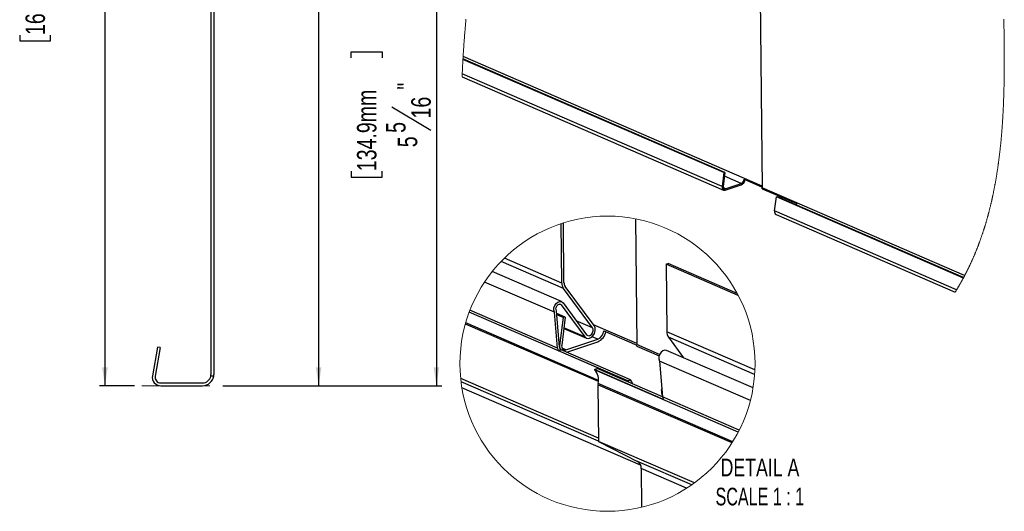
# Paper-space layout 'Sheet3' of a CAD drawing. Header units: inches. Extents: x 0.5 to 19.2, y -4 to 10.7.
# Tile 7 of 14: x 5.2 to 12.1, y 1.5 to 5. Entities that reach past the tile are written whole.
import ezdxf

# ---------------------------------------------------------------- set-up
doc = ezdxf.new("R2010")
doc.units = ezdxf.units.IN
doc.header["$MEASUREMENT"] = 0
doc.layers.add('FORMAT', color=7, linetype='Continuous')
doc.styles.add('SLDTEXTSTYLE3', font='TXT', dxfattribs={"width": 0.75})
doc.styles.add('SLDTEXTSTYLE4', font='TXT', dxfattribs={"width": 0.681818})
doc.dimstyles.new('SLDDIMSTYLE3', dxfattribs={"dimtxt": 0.137795, "dimasz": 0.13, "dimexe": 0, "dimexo": 0.0625, "dimgap": 0.034449, "dimtad": 1, "dimdec": 6, "dimrnd": 1e-09, "dimzin": 12, "dimdsep": 46, "dimlunit": 5, "dimtxsty": 'SLDTEXTSTYLE3', "dimsah": 1, "dimcen": 0.09, "dimadec": 0, "dimazin": 3, "dimtfac": 1, "dimtofl": 0, "dimtmove": 0, "dimatfit": 3, "dimfxl": 1, "dimfrac": 2, "dimtolj": 1, "dimtzin": 12, "dimarcsym": 0})

# ---------------------------------------------------------------- blocks, each defined once
blk = doc.blocks.new('_D_7')
at = {"layer": 'FORMAT'}
for p, q in [((5.9716, 8.7502), (5.7228, 8.7502)), ((5.7621, 8.7502), (5.7621, 2.3752)), ((5.1591, 5.6578), (5.1591, 5.6998)), ((5.1591, 5.6998), (5.3778, 5.6998)), ((5.3778, 5.6998), (5.3778, 5.6578)), ((5.4462, 5.3617), (5.7218, 5.1963)), ((5.1591, 4.8552), (5.1591, 4.8132)), ((5.1591, 4.8132), (5.3778, 4.8132)), ((5.3778, 4.8132), (5.3778, 4.8552)), ((5.9716, 2.3752), (5.7228, 2.3752))]:
    blk.add_line(p, q, dxfattribs=at)
for points in [[(5.7621, 8.7502), (5.7421, 8.6202), (5.7821, 8.6202)], [(5.7621, 2.3752), (5.7821, 2.5052), (5.7421, 2.5052)]]:
    blk.add_solid(points, dxfattribs=at)
at = {"layer": 'FORMAT', "char_height": 0.1378, "attachment_point": 1, "rotation": 90, "style": 'SLDTEXTSTYLE3'}
for s, insert in [('161.9mm', (5.2002, 4.8552)), ('"', (5.4869, 5.3808)), ('8', (5.5845, 5.279)), ('3', (5.4063, 5.1772)), ('6', (5.489, 5.0754))]:
    blk.add_mtext(s, dxfattribs=dict(at, insert=insert))
blk = doc.blocks.new('_D_8')
at = {"layer": 'FORMAT'}
for p, q in [((6.5975, 6.8752), (7.3136, 6.8752)), ((7.2742, 6.8752), (7.2742, 2.3752)), ((6.6711, 5.9044), (6.6711, 5.9463)), ((6.6711, 5.9463), (6.8898, 5.9463)), ((6.8898, 5.9463), (6.8898, 5.9044)), ((6.9582, 5.6082), (7.2338, 5.4428)), ((6.6711, 5.1017), (6.6711, 5.0597)), ((6.8898, 5.0597), (6.8898, 5.1017)), ((6.6711, 5.0597), (6.8898, 5.0597)), ((6.5975, 2.3752), (7.3136, 2.3752))]:
    blk.add_line(p, q, dxfattribs=at)
for points in [[(7.2742, 6.8752), (7.2542, 6.7452), (7.2942, 6.7452)], [(7.2742, 2.3752), (7.2942, 2.5052), (7.2542, 2.5052)]]:
    blk.add_solid(points, dxfattribs=at)
at = {"layer": 'FORMAT', "char_height": 0.1378, "attachment_point": 1, "rotation": 90, "style": 'SLDTEXTSTYLE3'}
for s, insert in [('114.3mm', (6.7122, 5.1017)), ('"', (6.9989, 5.6273)), ('2', (7.0966, 5.5255)), ('1', (6.9184, 5.4237)), ('4', (7.001, 5.3219))]:
    blk.add_mtext(s, dxfattribs=dict(at, insert=insert))
blk = doc.blocks.new('_D_9')
at = {"layer": 'FORMAT'}
for p, q in [((6.5975, 7.6877), (8.1468, 7.6877)), ((8.1075, 7.6877), (8.1075, 2.3752)), ((7.5044, 4.6949), (7.5044, 4.7369)), ((7.5044, 4.7369), (7.7231, 4.7369)), ((7.7231, 4.7369), (7.7231, 4.6949)), ((7.7915, 4.3479), (8.0671, 4.1825)), ((7.5044, 3.8923), (7.5044, 3.8503)), ((7.5044, 3.8503), (7.7231, 3.8503)), ((7.7231, 3.8503), (7.7231, 3.8923)), ((6.5975, 2.3752), (8.1468, 2.3752))]:
    blk.add_line(p, q, dxfattribs=at)
for points in [[(8.1075, 7.6877), (8.0875, 7.5577), (8.1275, 7.5577)], [(8.1075, 2.3752), (8.1275, 2.5052), (8.0875, 2.5052)]]:
    blk.add_solid(points, dxfattribs=at)
at = {"layer": 'FORMAT', "char_height": 0.1378, "attachment_point": 1, "rotation": 90, "style": 'SLDTEXTSTYLE3'}
for s, insert in [('134.9mm', (7.5455, 3.8923)), ('"', (7.8322, 4.4688)), ('16', (7.9298, 4.2652)), ('5', (7.7517, 4.1634)), ('5', (7.8343, 4.0616))]:
    blk.add_mtext(s, dxfattribs=dict(at, insert=insert))
blk = doc.blocks.new('SW_NOTE_6')
at = {"layer": 'FORMAT', "color": 0, "char_height": 0.125, "attachment_point": 2}
for s, insert, style in [('DETAIL A', (0.3359, 0.1611), 'SLDTEXTSTYLE3'), ('SCALE 1 : 1', (0.3351, -0.0449), 'SLDTEXTSTYLE4')]:
    blk.add_mtext(s, dxfattribs=dict(at, insert=insert, style=style))

psp = doc.layouts.new('Sheet3')

# ---------------------------------------------------------------- linework, layer by layer
at = {"color": 7, "linetype": 'Continuous', "lineweight": 25}
for p, q in [((6.5126601, 6.84406), (6.5126601, 2.4542961)), ((6.5326601, 6.84406), (6.5326601, 2.4542961)), ((10.3924123, 5.8046195), (10.4135803, 3.7740022)), ((10.1418285, 3.8822893), (8.2953888, 4.6824051)), ((10.1493187, 3.8831831), (8.2956208, 4.6864441)), ((8.2895566, 4.5605534), (10.1396082, 3.7588725)), ((10.1291765, 3.7834571), (8.2903428, 4.580277)), ((10.1418285, 3.8822893), (10.1291765, 3.7834571)), ((10.1493187, 3.8831831), (10.1366667, 3.7843508)), ((10.1493187, 3.8831831), (10.1418285, 3.8822893)), ((10.2860287, 3.8348403), (10.413522, 3.7795936)), ((10.1516009, 3.7678983), (10.2642958, 3.8056014)), ((10.1516973, 3.7586469), (10.2643923, 3.7963498)), ((10.4131904, 3.7684268), (10.6573802, 3.6626122)), ((11.8452757, 3.153607), (10.4135803, 3.7740022)), ((10.500528, 3.611229), (10.51318, 3.7100615)), ((10.51318, 3.7100615), (10.5206702, 3.7109553)), ((11.8362674, 3.1367294), (10.51318, 3.7100615)), ((11.8380763, 3.1400851), (10.5206702, 3.7109553)), ((9.5172479, 3.5553552), (9.5265188, 2.6660049)), ((11.7882568, 3.0532189), (10.500528, 3.611229)), ((10.5109597, 3.5866444), (11.7784777, 3.037392)), ((8.9951478, 3.1007326), (8.9907583, 3.5218135)), ((9.0103252, 3.1058103), (9.0059376, 3.5267001)), ((9.7328666, 3.2344059), (9.7480439, 3.2394836)), ((10.2439831, 3.0129243), (9.7328666, 3.2344059)), ((9.7328666, 3.2344059), (9.7378508, 2.7562765)), ((10.2359365, 3.0280656), (9.7480439, 3.2394836)), ((8.9932624, 2.9695958), (8.5026608, 3.1821876)), ((8.9429694, 2.894138), (8.4487574, 3.1082944)), ((9.2240585, 2.7997994), (9.0189326, 3.0770348)), ((9.2118118, 2.7849242), (9.006686, 3.0621596)), ((8.9912281, 2.946455), (9.1585821, 2.7202696)), ((9.0034747, 2.9613303), (9.1708288, 2.7351448)), ((9.4614795, 2.4087992), (8.3399379, 2.8947957)), ((8.9644085, 2.6399545), (8.3450816, 2.9083268)), ((8.9644085, 2.6399545), (8.9429694, 2.894138)), ((8.9795111, 2.6466283), (8.9577053, 2.9051593)), ((9.0195656, 2.8597982), (8.9593297, 2.8859002)), ((9.0045854, 2.8580107), (8.9600545, 2.8773072)), ((9.0045854, 2.8580107), (8.9792814, 2.660346)), ((9.0195656, 2.8597982), (8.9942617, 2.6621335)), ((9.0195656, 2.8597982), (9.0045854, 2.8580107)), ((9.0094254, 2.7805865), (9.1700626, 2.7109777)), ((9.2929857, 2.7631123), (9.5264396, 2.66195)), ((10.3611229, 2.4861947), (9.7378508, 2.7562765)), ((10.3592113, 2.4534498), (9.749389, 2.7177035)), ((9.749389, 2.7177035), (9.856533, 2.5728943)), ((6.1340632, 2.6487141), (6.098129, 2.4449206)), ((6.1537594, 2.645241), (6.1340632, 2.6487141)), ((9.0241302, 2.6292286), (9.24952, 2.7046344)), ((9.0296266, 2.6124997), (9.2497129, 2.6861312)), ((9.525739, 2.6548541), (9.6833538, 2.5865551)), ((6.1537594, 2.645241), (6.1178251, 2.4414477)), ((8.9713043, 2.6222353), (8.991538, 2.6290046)), ((9.4596839, 2.4106063), (8.9713043, 2.6222353)), ((9.4799176, 2.4173756), (8.991538, 2.6290046)), ((10.3480133, 2.3599216), (9.7359654, 2.6251397)), ((10.329214, 2.2708168), (9.6856724, 2.549682)), ((9.6856724, 2.549682), (9.7071115, 2.2954984)), ((6.531785, 2.4425663), (6.5114834, 2.4425663)), ((9.2256278, 2.4894082), (9.2458615, 2.4961775)), ((9.7140073, 2.2777792), (9.2256278, 2.4894082)), ((10.2434371, 2.047333), (9.2274234, 2.4876011)), ((9.7070409, 2.2963351), (9.2458615, 2.4961775)), ((6.1565971, 2.3952411), (6.4536049, 2.3952411)), ((6.1565971, 2.3752411), (6.4536049, 2.3752411)), ((9.2549227, 2.0042068), (8.2795351, 2.4268705)), ((10.1994541, 1.9711427), (9.2509829, 2.3821427)), ((9.2509829, 2.3821427), (9.2551596, 1.9814827)), ((10.2041364, 1.9785866), (9.2517819, 2.3912694)), ((9.4596839, 2.4106063), (9.4799176, 2.4173756)), ((9.7004143, 2.3404588), (9.7021655, 2.3541387)), ((10.2500577, 2.0602241), (9.7071115, 2.2954984)), ((9.9336099, 1.6874905), (9.2551596, 1.9814827)), ((9.2551596, 1.9814827), (9.5308783, 1.8396229)), ((9.9140738, 1.6735732), (9.5308783, 1.8396229)), ((9.877793, 1.6494572), (9.5569806, 1.7884745)), ((9.5569806, 1.7884745), (9.5598299, 1.5151457))]:
    psp.add_line(p, q, dxfattribs=at)
at = {"color": 8, "linetype": 'Continuous', "lineweight": 25}
for p, q in [((10.4134619, 3.785364), (8.2965765, 4.7026717)), ((10.2642958, 3.8056014), (10.1459519, 3.8568831)), ((10.1516009, 3.7678983), (10.137993, 3.7737951)), ((8.9951478, 3.1007326), (8.5884095, 3.2769841)), ((9.006686, 3.0621596), (8.5651378, 3.2534952)), ((8.9912281, 2.946455), (8.9777689, 2.9522873)), ((9.253521, 2.4036642), (8.3127996, 2.811306)), ((9.2541309, 2.4128729), (8.3151927, 2.819742)), ((9.2118118, 2.7849242), (9.0972742, 2.8345566)), ((9.5264413, 2.6734379), (9.2189728, 2.8066729)), ((9.1585821, 2.7202696), (9.009949, 2.7846766)), ((9.24952, 2.7046344), (9.209874, 2.7218142)), ((8.9792814, 2.660346), (8.9783189, 2.6607631)), ((9.6870402, 2.5964463), (9.5265188, 2.6660049)), ((9.0241302, 2.6292286), (8.9969143, 2.641022)), ((9.2551571, 1.9817222), (8.2821545, 2.4033524)), ((9.5528758, 1.8128746), (8.2882636, 2.3608677)), ((9.7034295, 2.3391522), (9.7004143, 2.3404588))]:
    psp.add_line(p, q, dxfattribs=at)
at = {"color": 7, "linetype": 'Continuous', "lineweight": 18, "flags": 128}
for points in [[(8.3170443, 4.9669092), (8.3163925, 4.9598907), (8.3157462, 4.9528741), (8.3151055, 4.9458595), (8.3144703, 4.9388468), (8.313841, 4.931836), (8.3132171, 4.924827), (8.312599, 4.91782), (8.3119867, 4.9108148), (8.3113802, 4.9038116), (8.3107795, 4.8968099), (8.3101257, 4.8891105), (8.3094789, 4.8814129), (8.3088394, 4.8737177), (8.3082072, 4.8660244), (8.3075822, 4.8583333), (8.3070206, 4.8513431), (8.3064651, 4.8443546), (8.3059158, 4.8373678), (8.3053727, 4.8303826), (8.3048359, 4.823399), (8.3043054, 4.816417), (8.3037814, 4.8094366), (8.3033066, 4.8030394), (8.3028372, 4.7966433), (8.3023733, 4.7902486), (8.3019148, 4.7838552), (8.3014617, 4.7774629), (8.3010144, 4.771072), (8.3005725, 4.7646822), (8.3001362, 4.7582938), (8.2997056, 4.7519064), (8.2992807, 4.7455203), (8.2988614, 4.7391354), (8.2984479, 4.7327517), (8.2980632, 4.7267337), (8.2976838, 4.7207166), (8.2973095, 4.7147007), (8.2969403, 4.7086857), (8.2965765, 4.7026717), (8.2962537, 4.6972618), (8.2959351, 4.6918525), (8.2956208, 4.6864441), (8.2953888, 4.6824051), (8.2950255, 4.6759925), (8.2946682, 4.6695809), (8.2943172, 4.6631703), (8.2939723, 4.6567606), (8.2936336, 4.6503521), (8.2933072, 4.6440588), (8.2929867, 4.6377664), (8.2926723, 4.631475), (8.292364, 4.6251845), (8.2920558, 4.6187664), (8.291754, 4.6123494), (8.2914587, 4.6059333), (8.29117, 4.5995178), (8.2908876, 4.5931034), (8.2906119, 4.5866898), (8.2903428, 4.580277), (8.2900738, 4.5737016), (8.2898117, 4.567127), (8.2895566, 4.5605534)], [(11.7784777, 3.037392), (11.7804479, 3.0405515), (11.7824108, 3.0437136), (11.7843666, 3.0468789), (11.7863152, 3.0500474), (11.7882568, 3.0532189), (11.7900233, 3.0561173), (11.7917839, 3.0590183), (11.7935386, 3.061922), (11.7952874, 3.064828), (11.7970304, 3.0677367), (11.7987364, 3.0705961), (11.8004367, 3.0734575), (11.8021314, 3.0763216), (11.8038205, 3.0791883), (11.8055383, 3.0821157), (11.80725, 3.0850458), (11.808956, 3.0879785), (11.8106562, 3.0909136), (11.8123504, 3.0938513), (11.814039, 3.0967913), (11.8157215, 3.099734), (11.8173983, 3.1026793), (11.8190694, 3.105627), (11.8207347, 3.1085773), (11.8223942, 3.11153), (11.8240478, 3.1144853), (11.8256958, 3.1174429), (11.827338, 3.1204032), (11.8291377, 3.1236624), (11.8309304, 3.1269248), (11.8327163, 3.1301899), (11.8344954, 3.1334581), (11.8362674, 3.1367294), (11.8371727, 3.1384069), (11.8380763, 3.1400851), (11.8395255, 3.1427854), (11.84097, 3.1454876), (11.8424099, 3.1481921), (11.8438451, 3.1508987), (11.8452757, 3.153607), (11.8468897, 3.1566758), (11.8484979, 3.1597473), (11.8501001, 3.1628214), (11.8516964, 3.1658978), (11.8532867, 3.1689772), (11.8548712, 3.1720589), (11.8563598, 3.174967), (11.8578431, 3.1778774), (11.8593214, 3.1807899), (11.8607943, 3.183705), (11.862262, 3.1866221), (11.8637245, 3.1895417), (11.8651819, 3.1924635), (11.8666342, 3.1953874), (11.8680812, 3.198314), (11.8695232, 3.2012426), (11.8709343, 3.204121), (11.8723405, 3.2070018), (11.8737418, 3.2098847), (11.8751381, 3.2127699), (11.8765548, 3.2157096), (11.8779664, 3.2186517), (11.8793728, 3.2215962), (11.8807742, 3.2245427), (11.8821706, 3.2274915), (11.8835371, 3.2303899), (11.8848986, 3.2332906), (11.8862554, 3.2361934), (11.8876072, 3.2390983), (11.8892102, 3.2425593), (11.8908062, 3.2460235), (11.8923956, 3.2494907), (11.893978, 3.2529608), (11.8955536, 3.2564341), (11.8971225, 3.2599103), (11.8986136, 3.2632317), (11.9000986, 3.2665554), (11.9015774, 3.2698824), (11.9030501, 3.2732117), (11.9045166, 3.2765439), (11.9059771, 3.2798791), (11.9074313, 3.2832166), (11.9088795, 3.2865573), (11.9103901, 3.2900597), (11.911894, 3.2935653), (11.9133912, 3.2970738), (11.9148817, 3.3005852), (11.9163657, 3.3040999), (11.917843, 3.3076175), (11.9193136, 3.3111381), (11.9207778, 3.3146615), (11.9222353, 3.318188), (11.9236863, 3.3217176), (11.9251307, 3.3252502), (11.9265686, 3.3287854), (11.9279182, 3.3321217), (11.9292621, 3.3354604), (11.9306002, 3.338802), (11.9319327, 3.342146), (11.9332593, 3.3454926), (11.9345964, 3.3488835), (11.9359277, 3.352277), (11.9372531, 3.3556732), (11.9385728, 3.3590723), (11.9398865, 3.3624737), (11.9411944, 3.3658781), (11.9424965, 3.3692849), (11.9437928, 3.3726945), (11.9451446, 3.3762693), (11.9464901, 3.3798471), (11.9478291, 3.3834278), (11.949162, 3.3870114), (11.9504885, 3.3905979), (11.9518086, 3.3941874), (11.9531226, 3.3977795), (11.9544302, 3.4013749), (11.9557316, 3.4049728), (11.9570268, 3.4085738), (11.9583157, 3.4121776), (11.9595984, 3.4157844), (11.9608021, 3.4191876), (11.9620003, 3.4225935), (11.9631932, 3.426002), (11.9643804, 3.4294128), (11.9655622, 3.4328263), (11.9668098, 3.4364495), (11.9680511, 3.4400756), (11.9692864, 3.4437044), (11.9705156, 3.4473361), (11.9717386, 3.4509708), (11.9729556, 3.4546081), (11.9740976, 3.4580403), (11.9752341, 3.4614749), (11.9763653, 3.4649122), (11.9774911, 3.4683518), (11.9786116, 3.471794), (11.9797268, 3.4752389), (11.9808367, 3.4786861), (11.9819413, 3.4821359), (11.9830406, 3.4855881), (11.9841346, 3.4890427), (11.9852039, 3.4924383), (11.9862683, 3.4958362), (11.9873275, 3.4992365), (11.9883817, 3.5026391), (11.9896127, 3.5066363), (11.9908369, 3.510637), (11.992054, 3.514641), (11.9932645, 3.5186485), (11.9944678, 3.5226589), (11.9956645, 3.5266728), (11.9967865, 3.5304603), (11.9979023, 3.5342504), (11.9990123, 3.5380437), (12.0001161, 3.5418397), (12.0012139, 3.5456389), (12.0023056, 3.5494408), (12.0033915, 3.5532456), (12.0044714, 3.5570533), (12.0055453, 3.5608636), (12.0066132, 3.5646772), (12.0076563, 3.5684251), (12.0086936, 3.5721762), (12.0097254, 3.5759296), (12.0107513, 3.579686), (12.0117903, 3.5835134), (12.0128233, 3.5873437), (12.0138504, 3.5911769), (12.0148717, 3.5950131), (12.0158872, 3.5988519), (12.016879, 3.6026247), (12.017865, 3.6064005), (12.0188456, 3.6101791), (12.0198206, 3.6139602), (12.0208099, 3.6178213), (12.0217933, 3.6216853), (12.0227711, 3.625552), (12.0237431, 3.6294216), (12.0247094, 3.6332941), (12.0256699, 3.6371693), (12.0266249, 3.6410474), (12.027572, 3.6449197), (12.0285136, 3.6487949), (12.0294496, 3.6526727), (12.0303799, 3.6565534), (12.0313047, 3.6604368), (12.0322075, 3.6642536), (12.033105, 3.6680728), (12.0339971, 3.6718949), (12.034884, 3.6757196), (12.0357835, 3.6796253), (12.0366774, 3.6835336), (12.0375658, 3.6874446), (12.0384487, 3.6913582), (12.0393262, 3.6952747), (12.0401981, 3.6991942), (12.0410648, 3.703116), (12.0419258, 3.7070408), (12.0427815, 3.7109682), (12.0436319, 3.7148985), (12.0444768, 3.7188312), (12.0453163, 3.7227668), (12.0461505, 3.7267053), (12.0469793, 3.7306462), (12.047885, 3.7349846), (12.048784, 3.7393259), (12.0496768, 3.7436707), (12.0505632, 3.7480187), (12.0514432, 3.75237), (12.052236, 3.7563199), (12.0530235, 3.7602723), (12.0538059, 3.7642275), (12.054583, 3.7681854), (12.0553551, 3.772146), (12.0561084, 3.7760382), (12.0568566, 3.779933), (12.0575999, 3.7838305), (12.0583384, 3.7877306), (12.059211, 3.7923766), (12.0600767, 3.7970265), (12.0609355, 3.8016796), (12.0617874, 3.8063365), (12.0626324, 3.8109969), (12.0634706, 3.8156612), (12.0643019, 3.8203286), (12.0651266, 3.8249999), (12.0659444, 3.8296744), (12.0667555, 3.8343527), (12.0675598, 3.8390346), (12.0683574, 3.8437196), (12.0691033, 3.8481404), (12.0698434, 3.8525644), (12.0705774, 3.8569914), (12.0713056, 3.8614215), (12.072028, 3.8658546), (12.0727878, 3.8705599), (12.0735409, 3.8752687), (12.0742876, 3.8799811), (12.0750278, 3.8846967), (12.0757616, 3.8894161), (12.0764889, 3.8941387), (12.0771687, 3.8985943), (12.0778428, 3.9030535), (12.0785113, 3.9075154), (12.0791741, 3.9119807), (12.0798313, 3.9164488), (12.0804827, 3.92092), (12.0811287, 3.9253941), (12.081769, 3.9298712), (12.0824039, 3.9343516), (12.0830331, 3.9388348), (12.0836457, 3.9432409), (12.0842531, 3.94765), (12.0848553, 3.9520619), (12.0854521, 3.9564768), (12.0860617, 3.9610306), (12.0866659, 3.9655877), (12.0872644, 3.9701476), (12.0878575, 3.9747105), (12.088445, 3.9792767), (12.0890272, 3.9838457), (12.0896038, 3.9884178), (12.090175, 3.9929929), (12.0907676, 3.9977891), (12.0913543, 4.0025888), (12.0919351, 4.0073916), (12.09251, 4.0121978), (12.0930791, 4.0170072), (12.0936423, 4.0218199), (12.0941997, 4.0266359), (12.0947513, 4.0314551), (12.0952972, 4.0362777), (12.0958374, 4.0411034), (12.096372, 4.0459325), (12.0969007, 4.0507647), (12.0973941, 4.0553238), (12.0978825, 4.0598858), (12.0983658, 4.0644506), (12.0988442, 4.0690183), (12.0993176, 4.0735888), (12.0998144, 4.0784395), (12.1003055, 4.0832934), (12.1007913, 4.0881505), (12.1012715, 4.0930106), (12.1017462, 4.0978741), (12.1022156, 4.1027407), (12.1026531, 4.107332), (12.1030859, 4.1119263), (12.1035138, 4.1165234), (12.1039371, 4.1211231), (12.1043556, 4.1257257), (12.1048171, 4.1308659), (12.1052728, 4.1360094), (12.1057226, 4.1411565), (12.1061667, 4.1463071), (12.1066051, 4.151461), (12.1070376, 4.1566184), (12.1074646, 4.1617792), (12.1078858, 4.1669434), (12.1082807, 4.1718541), (12.1086707, 4.1767679), (12.1090556, 4.1816847), (12.1094354, 4.1866048), (12.1098103, 4.1915277), (12.1101802, 4.1964537), (12.1105243, 4.2011011), (12.1108641, 4.2057511), (12.1111995, 4.2104039), (12.1115305, 4.2150592), (12.1118573, 4.2197174), (12.1122168, 4.2249194), (12.112571, 4.2301246), (12.1129199, 4.2353332), (12.1132635, 4.240545), (12.1136019, 4.2457603), (12.113935, 4.2509788), (12.1142629, 4.2562005), (12.1145856, 4.2614256), (12.1149031, 4.2666539), (12.1152155, 4.2718854), (12.1155228, 4.2771204), (12.115825, 4.2823585), (12.1161223, 4.2875999), (12.1164145, 4.2928445), (12.1167017, 4.2980923), (12.1169838, 4.3033433), (12.1172742, 4.3088478), (12.1175592, 4.3143558), (12.1178388, 4.3198673), (12.1181132, 4.3253825), (12.1183822, 4.3309009), (12.1186459, 4.336423), (12.1189016, 4.3418908), (12.1191524, 4.3473622), (12.1193981, 4.3528369), (12.1196388, 4.3583148), (12.1198745, 4.3637963), (12.1201052, 4.369281), (12.1203309, 4.374769), (12.1205735, 4.3808099), (12.1208103, 4.3868547), (12.1210412, 4.3929034), (12.1212663, 4.3989563), (12.1214856, 4.4050131), (12.1216991, 4.411074), (12.1219069, 4.4171388), (12.1221092, 4.4232075), (12.1223057, 4.4292803), (12.1224968, 4.4353569), (12.122679, 4.441329), (12.1228559, 4.4473047), (12.1230276, 4.4532842), (12.1231939, 4.4592675), (12.1233581, 4.4653634), (12.1235169, 4.4714633), (12.1236704, 4.4775669), (12.1238186, 4.4836745), (12.1239616, 4.4897859), (12.1240971, 4.4957918), (12.1242275, 4.5018016), (12.1243532, 4.5078148), (12.1244737, 4.5138319), (12.1245919, 4.5199754), (12.1247052, 4.5261227), (12.1248133, 4.5322739), (12.1249167, 4.5384288), (12.1250151, 4.5445874), (12.1251086, 4.5507498), (12.1251974, 4.5569161), (12.1252813, 4.5630725), (12.1253605, 4.5692325), (12.125435, 4.5753964), (12.1255048, 4.5815638), (12.1255702, 4.5877349), (12.1256299, 4.5937995), (12.1256853, 4.5998675), (12.1257365, 4.605939), (12.1257835, 4.612014), (12.1258338, 4.6192507), (12.1258782, 4.6264923), (12.1259168, 4.6337387), (12.1259495, 4.6409901), (12.1259766, 4.6482464), (12.125998, 4.6555075), (12.1260139, 4.6627733), (12.1260241, 4.670044), (12.126029, 4.6773195), (12.1260284, 4.6845998), (12.1260225, 4.6918848), (12.1260114, 4.6991746), (12.1259961, 4.706052), (12.1259763, 4.7129339), (12.125952, 4.7198196), (12.1259232, 4.7267097), (12.1258899, 4.7336038), (12.1258519, 4.7405877), (12.1258096, 4.7475757), (12.1257626, 4.7545679), (12.1257116, 4.7615643), (12.1256563, 4.7685648), (12.1255967, 4.7755695), (12.1255331, 4.7825783), (12.1254655, 4.7895912), (12.1253902, 4.7969425), (12.1253108, 4.8042982), (12.1252269, 4.8116584), (12.1251389, 4.8190231), (12.1250468, 4.8263921), (12.1249505, 4.8337656), (12.1248502, 4.8411434), (12.1247459, 4.8485256), (12.124638, 4.8559123), (12.1245261, 4.8633031), (12.1244104, 4.8706984), (12.124291, 4.878098), (12.1241458, 4.8868242), (12.1239955, 4.8955565), (12.1238404, 4.9042947), (12.1236807, 4.9130389), (12.1235132, 4.9219477), (12.1233412, 4.9308628), (12.1231646, 4.9397838), (12.1229835, 4.9487107), (12.1227981, 4.9576436), (12.1226118, 4.9664227)]]:
    psp.add_lwpolyline(points, dxfattribs=at)
at = {"color": 7, "linetype": 'Continuous', "lineweight": 25, "flags": 128}
for points in [[(10.1291765, 3.7834571), (10.1289179, 3.7773828), (10.1297257, 3.7717224), (10.1315615, 3.766744), (10.1343384, 3.7626837), (10.1379246, 3.759734), (10.1421502, 3.7580347), (10.1468148, 3.7576666), (10.1516973, 3.7586469)], [(10.1366667, 3.7843508), (10.1364952, 3.7803228), (10.1370308, 3.7765691), (10.1382482, 3.773268), (10.1400896, 3.7705755), (10.1424678, 3.7686193), (10.1452699, 3.7674926), (10.1483632, 3.7672482), (10.1516009, 3.7678983)], [(8.9429694, 2.894138), (8.9386036, 2.9084643), (8.9392926, 2.9252641), (8.9449388, 2.9421619), (8.9547441, 2.9567685), (8.9673218, 2.9670186), (8.9808937, 2.9714629), (8.9935408, 2.969473), (9.0034747, 2.9613303)], [(8.9577053, 2.9051593), (8.954115, 2.9130418), (8.9536411, 2.9229132), (8.9563566, 2.9332533), (8.9618433, 2.9424701), (8.9692562, 2.949144), (8.977454, 2.9522476), (8.9851742, 2.9513027), (8.9912281, 2.946455)], [(9.1585821, 2.7202696), (9.1702475, 2.7108984), (9.185121, 2.7090078), (9.2009383, 2.7148855), (9.2152914, 2.7276367), (9.225995, 2.7453202), (9.2314198, 2.7652439), (9.2307397, 2.7843744), (9.2240585, 2.7997994)], [(9.1708288, 2.7351448), (9.1781304, 2.7292792), (9.18744, 2.7280958), (9.1973404, 2.7317748), (9.2063243, 2.7397561), (9.2130239, 2.7508245), (9.2164194, 2.7632952), (9.2159937, 2.7752694), (9.2118118, 2.7849242)], [(8.9942617, 2.6621335), (8.9939187, 2.6540775), (8.9949901, 2.6465702), (8.9974248, 2.6399676), (9.0011076, 2.6345826), (9.0058639, 2.6306705), (9.0114681, 2.6284169), (9.0176546, 2.6279286), (9.0241302, 2.6292286)], [(9.7359654, 2.6251397), (9.7235967, 2.6270068), (9.7100248, 2.6225625), (9.697447, 2.6123124), (9.6876418, 2.5977058), (9.6819956, 2.580808), (9.6813066, 2.5640082), (9.6856724, 2.549682)], [(9.4614795, 2.4087992), (9.4691481, 2.4006744), (9.4706034, 2.3987904)]]:
    psp.add_lwpolyline(points, dxfattribs=at)
at = {"color": 7, "linetype": 'Continuous', "lineweight": 18}
psp.add_circle((9.3182167, 2.5306647), 1.0438535, dxfattribs=at)
at = {"color": 7, "linetype": 'Continuous', "lineweight": 25}
for centre, radius, start, end in [((10.2498229, 3.8390553), 0.0364503, 293.3944568, 353.35963189), ((10.2451043, 3.8409209), 0.0485655, 293.40038922, 349.2902765), ((10.3778994, 3.7736961), 0.0356823, 351.50794659, 0.49142819), ((10.6168407, 3.6687489), 0.0410013, 337.25446171, 351.39209164), ((10.521974, 3.6058234), 0.0221167, 165.85296567, 240.13162294), ((9.0609861, 3.0994143), 0.0658515, 178.85293222, 214.45358703), ((9.0594405, 3.1048269), 0.0491252, 178.85290958, 214.45360435), ((9.2205721, 2.7715436), 0.0729028, 293.39544737, 353.35887055), ((9.2111359, 2.7752743), 0.0971322, 293.40075489, 349.28992524), ((9.8036888, 2.7549581), 0.0658512, 178.85281083, 214.45366217), ((9.0342996, 2.6511596), 0.0557798, 170.52074677, 206.1664861), ((9.455151, 2.6653931), 0.0713705, 351.50832171, 0.49110552), ((8.9947516, 2.6415617), 0.0303856, 183.03200217, 219.49704147), ((8.993795, 2.6472311), 0.0142966, 182.41652396, 225.57239124), ((8.9319939, 2.5791915), 0.0776328, 39.91502052, 48.15189381), ((6.1565971, 2.4346112), 0.0593701, 170, 270), ((6.1565971, 2.4346112), 0.0393701, 170, 270), ((6.4536049, 2.4542962), 0.0790551, 270, 351.46720768), ((6.4536049, 2.4542962), 0.0590551, 270, 348.54342121), ((6.4536049, 2.4542962), 0.0590551, 348.54342121, 0), ((6.4536049, 2.4542962), 0.0790551, 351.46720768, 0), ((9.2419465, 2.5038278), 0.0217767, 221.46457807, 228.17096659), ((9.1514274, 2.4171392), 0.1036352, 345.54475491, 42.83604058), ((9.2992396, 2.3825168), 0.0482582, 169.55039112, 180.44419646), ((9.4759981, 2.4250215), 0.0217705, 221.46357844, 228.1718931), ((9.4065302, 2.3571749), 0.0949202, 18.6904805, 39.36251467), ((9.7546305, 2.3312355), 0.0549952, 170.34522544, 208.52786513), ((9.7374548, 2.2971057), 0.0303858, 183.03213325, 219.49691039), ((9.5013628, 1.7923258), 0.055751, 356.03878625, 58.03396318)]:
    psp.add_arc(centre, radius, start, end, dxfattribs=at)
at = {"layer": 'FORMAT', "color": 250, "lineweight": 18, "true_color": 0x454545}
for p, q in [((6.1565971, 2.3752411), (6.0228777, 2.3752411)), ((6.4536049, 2.3752411), (6.5051918, 2.3752411))]:
    psp.add_line(p, q, dxfattribs=at)

# ---------------------------------------------------------------- block references
at = {"layer": 'FORMAT'}
psp.add_blockref('SW_NOTE_6', (10.0612811, 1.6983214), dxfattribs=at)

# ---------------------------------------------------------------- dimensions: what is measured, and where the dimension line sits
for base, p1, p2, picture, middle in [((5.7621493, 2.3752411), (6.0897374, 8.7502411), (6.0897374, 2.3752411), '_D_7', (5.7621493, 5.2565172)), ((8.1074632, 2.3752411), (6.4793984, 7.6877411), (6.4793984, 2.3752411), '_D_9', (8.1074632, 4.2936018)), ((7.2741892, 2.3752411), (6.4793984, 6.8752411), (6.4793984, 2.3752411), '_D_8', (7.2741892, 5.5030338))]:
    dim = psp.add_linear_dim(base=base, p1=p1, p2=p2, angle=90, dimstyle='SLDDIMSTYLE3', dxfattribs=at)
    dim.commit()
    dim.dimension.update_dxf_attribs({"geometry": picture, "text_midpoint": middle, "dimtype": 160})

doc.saveas('drawing.dxf')
